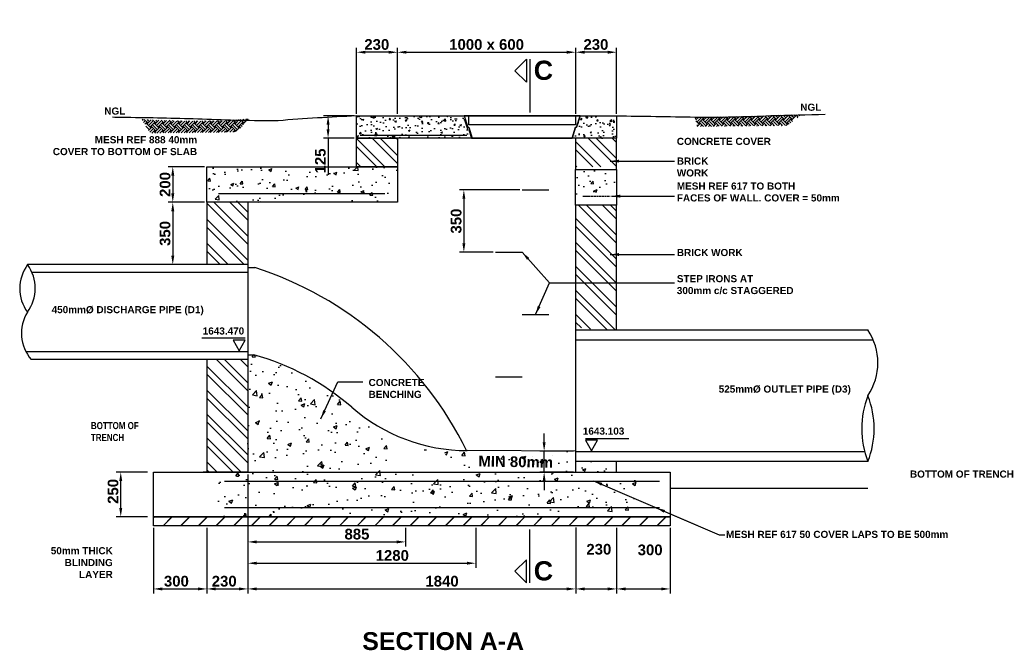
# Model space of a CAD drawing. Extents: x 103806 to 120631, y 2898159 to 2905914.
# Tile 2 of 7: x 104456 to 109983, y 2902317 to 2905858. Entities that reach past the tile are written whole.
import ezdxf
from ezdxf.lldxf.tags import DXFTag

# ---------------------------------------------------------------- set-up
doc = ezdxf.new("R2010")
doc.units = 0
doc.header["$PDSIZE"] = 0.2
doc.linetypes.add('ACAD_ISO02W100', pattern=[15, 12, -3])
for name, color, linetype in [('Brick Hatch', 251, 'Continuous'), ('Brick Wall', 1, 'Continuous'), ('CENTERLINE', 1, 'Continuous'), ('Concrete Detail', 2, 'Continuous'), ('Concrete Hatch', 251, 'Continuous'), ('MESH', 3, 'ACAD_ISO02W100'), ('NGL', 3, 'Continuous'), ('PIPE', 4, 'Continuous'), ('STEPS', 2, 'Continuous'), ('TEXT', 7, 'Continuous'), ('TITLEBLOCK', 1, 'Continuous')]:
    doc.layers.add(name, color=color, linetype=linetype)
doc.styles.add('Arial Bold', font='arialbd.ttf')
doc.styles.add('ROMANS', font='romans.shx', dxfattribs={"width": 0.8})
tags = doc.linetypes.add('HIDDEN2', pattern=[0.1875, 0.125, -0.0625]).pattern_tags.tags
tags[6:7] = [DXFTag(74, 4), DXFTag(75, 0), DXFTag(340, '0'), DXFTag(46, 0.0), DXFTag(50, 0.0), DXFTag(44, 0.0), DXFTag(45, 0.0)]
tags[4:5] = [DXFTag(74, 4), DXFTag(75, 0), DXFTag(340, '0'), DXFTag(46, 0.0), DXFTag(50, 0.0), DXFTag(44, 0.0), DXFTag(45, 0.0)]
doc.dimstyles.new('1-20', dxfattribs={"dimscale": 20, "dimtxt": 2, "dimasz": 2.5, "dimexe": 1.25, "dimexo": 0.625, "dimtad": 1, "dimdec": 0, "dimzin": 12, "dimdsep": 46, "dimtxsty": 'ROMANS', "dimcen": 2.5, "dimclrd": 1, "dimclre": 1, "dimclrt": 2, "dimadec": 0, "dimazin": 0, "dimtfac": 1, "dimtdec": 4, "dimtmove": 2, "dimatfit": 3, "dimfxl": 1, "dimtvp": 1, "dimtolj": 1, "dimtzin": 0, "dimarcsym": 0})

# ---------------------------------------------------------------- blocks, each defined once
blk = doc.blocks.new('*D75')
at = {"layer": 'Defpoints', "color": 0, "transparency": 16777216}
for p in [(107277, 2904901.8), (106949.5, 2904551.8), (107127, 2904551.8)]:
    blk.add_point(p, dxfattribs=at)
at = {"layer": 'TEXT', "color": 1, "lineweight": -2, "transparency": 16777216}
for p, q in [((107264.5, 2904901.8), (106924.5, 2904901.8)), ((106949.5, 2904851.8), (106949.5, 2904601.8)), ((107114.5, 2904551.8), (106924.5, 2904551.8))]:
    blk.add_line(p, q, dxfattribs=at)
at = {"layer": 'TEXT', "color": 1, "transparency": 16777216}
for points in [[(106941.2, 2904851.8), (106957.8, 2904851.8), (106949.5, 2904901.8)], [(106941.2, 2904601.8), (106957.8, 2904601.8), (106949.5, 2904551.8)]]:
    blk.add_solid(points, dxfattribs=at)
at = {"layer": 'TEXT', "color": 2, "transparency": 16777216, "insert": (106906.4, 2904726.8), "char_height": 60, "attachment_point": 5, "rotation": 90, "style": 'Arial Bold'}
blk.add_mtext('\\A1;350', dxfattribs=at)
blk = doc.blocks.new('*D76')
at = {"layer": 'Defpoints', "color": 0, "transparency": 16777216}
for p in [(105023.7, 2903316.8), (105187, 2903316.8), (105187, 2903066.8)]:
    blk.add_point(p, dxfattribs=at)
at = {"layer": 'TEXT', "color": 1, "lineweight": -2, "transparency": 16777216}
for p, q in [((105174.5, 2903316.8), (104998.7, 2903316.8)), ((105023.7, 2903116.8), (105023.7, 2903266.8)), ((105174.5, 2903066.8), (104998.7, 2903066.8))]:
    blk.add_line(p, q, dxfattribs=at)
at = {"layer": 'TEXT', "color": 1, "transparency": 16777216}
for points in [[(105015.4, 2903266.8), (105032.1, 2903266.8), (105023.7, 2903316.8)], [(105015.4, 2903116.8), (105032.1, 2903116.8), (105023.7, 2903066.8)]]:
    blk.add_solid(points, dxfattribs=at)
at = {"layer": 'TEXT', "color": 2, "transparency": 16777216, "insert": (104980.6, 2903209.1), "char_height": 60, "attachment_point": 5, "rotation": 90, "style": 'Arial Bold'}
blk.add_mtext('\\A1;250', dxfattribs=at)
blk = doc.blocks.new('*D77')
at = {"layer": 'Defpoints', "color": 0, "transparency": 16777216}
for p in [(105207, 2903016.8), (105507, 2903016.8), (105507, 2902661.5)]:
    blk.add_point(p, dxfattribs=at)
at = {"layer": 'TEXT', "color": 1, "lineweight": -2, "transparency": 16777216}
for p, q in [((105207, 2903004.3), (105207, 2902636.5)), ((105507, 2903004.3), (105507, 2902636.5)), ((105257, 2902661.5), (105457, 2902661.5))]:
    blk.add_line(p, q, dxfattribs=at)
at = {"layer": 'TEXT', "color": 1, "transparency": 16777216}
for points in [[(105257, 2902669.9), (105257, 2902653.2), (105207, 2902661.5)], [(105457, 2902669.9), (105457, 2902653.2), (105507, 2902661.5)]]:
    blk.add_solid(points, dxfattribs=at)
at = {"layer": 'TEXT', "color": 2, "transparency": 16777216, "insert": (105335.9, 2902704.7), "char_height": 60, "attachment_point": 5, "style": 'Arial Bold'}
blk.add_mtext('\\A1;300', dxfattribs=at)
blk = doc.blocks.new('*D78')
at = {"layer": 'Defpoints', "color": 0, "transparency": 16777216}
for p in [(105507, 2903016.8), (105737, 2902933.8), (105737, 2902661.5)]:
    blk.add_point(p, dxfattribs=at)
at = {"layer": 'TEXT', "color": 1, "lineweight": -2, "transparency": 16777216}
for p, q in [((105507, 2903004.3), (105507, 2902636.5)), ((105737, 2902921.3), (105737, 2902636.5)), ((105557, 2902661.5), (105687, 2902661.5))]:
    blk.add_line(p, q, dxfattribs=at)
at = {"layer": 'TEXT', "color": 1, "transparency": 16777216}
for points in [[(105557, 2902669.9), (105557, 2902653.2), (105507, 2902661.5)], [(105687, 2902669.9), (105687, 2902653.2), (105737, 2902661.5)]]:
    blk.add_solid(points, dxfattribs=at)
at = {"layer": 'TEXT', "color": 2, "transparency": 16777216, "insert": (105604.3, 2902704.7), "char_height": 60, "attachment_point": 5, "style": 'Arial Bold'}
blk.add_mtext('\\A1;230', dxfattribs=at)
blk = doc.blocks.new('*D79')
at = {"layer": 'Defpoints', "color": 0, "transparency": 16777216}
for p in [(107577, 2903019.7), (107806.9, 2903016.8), (107806.9, 2902661.5)]:
    blk.add_point(p, dxfattribs=at)
at = {"layer": 'TEXT', "color": 1, "lineweight": -2, "transparency": 16777216}
for p, q in [((107577, 2903007.2), (107577, 2902636.5)), ((107806.9, 2903004.3), (107806.9, 2902636.5)), ((107627, 2902661.5), (107756.9, 2902661.5))]:
    blk.add_line(p, q, dxfattribs=at)
at = {"layer": 'TEXT', "color": 1, "transparency": 16777216}
for points in [[(107627, 2902669.9), (107627, 2902653.2), (107577, 2902661.5)], [(107756.9, 2902669.9), (107756.9, 2902653.2), (107806.9, 2902661.5)]]:
    blk.add_solid(points, dxfattribs=at)
at = {"layer": 'TEXT', "color": 2, "transparency": 16777216, "insert": (107707, 2902883.9), "char_height": 60, "attachment_point": 5, "style": 'Arial Bold'}
blk.add_mtext('\\A1;230', dxfattribs=at)
blk = doc.blocks.new('*D80')
at = {"layer": 'Defpoints', "color": 0, "transparency": 16777216}
for p in [(107806.9, 2903016.8), (108106.9, 2903016.8), (108106.9, 2902661.5)]:
    blk.add_point(p, dxfattribs=at)
at = {"layer": 'TEXT', "color": 1, "lineweight": -2, "transparency": 16777216}
for p, q in [((107806.9, 2903004.3), (107806.9, 2902636.5)), ((108106.9, 2903004.3), (108106.9, 2902636.5)), ((107856.9, 2902661.5), (108056.9, 2902661.5))]:
    blk.add_line(p, q, dxfattribs=at)
at = {"layer": 'TEXT', "color": 1, "transparency": 16777216}
for points in [[(107856.9, 2902669.9), (107856.9, 2902653.2), (107806.9, 2902661.5)], [(108056.9, 2902669.9), (108056.9, 2902653.2), (108106.9, 2902661.5)]]:
    blk.add_solid(points, dxfattribs=at)
at = {"layer": 'TEXT', "color": 2, "transparency": 16777216, "insert": (107994.9, 2902880.5), "char_height": 60, "attachment_point": 5, "style": 'Arial Bold'}
blk.add_mtext('\\A1;300', dxfattribs=at)
blk = doc.blocks.new('*D124')
at = {"layer": 'Defpoints', "color": 0, "transparency": 16777216}
for p in [(107400, 2903434.4), (107577, 2903434.4), (107577, 2903316.8)]:
    blk.add_point(p, dxfattribs=at)
at = {"layer": 'TEXT', "color": 1, "lineweight": -2, "transparency": 16777216}
for p, q in [((107400, 2903484.4), (107400, 2903534.4)), ((107564.5, 2903434.4), (107375, 2903434.4)), ((107400, 2903316.8), (107400, 2903434.4)), ((107564.5, 2903316.8), (107375, 2903316.8)), ((107400, 2903266.8), (107400, 2903216.8))]:
    blk.add_line(p, q, dxfattribs=at)
at = {"layer": 'TEXT', "color": 1, "transparency": 16777216}
for points in [[(107391.7, 2903484.4), (107408.4, 2903484.4), (107400, 2903434.4)], [(107391.7, 2903266.8), (107408.4, 2903266.8), (107400, 2903316.8)]]:
    blk.add_solid(points, dxfattribs=at)
at = {"layer": 'TEXT', "color": 2, "transparency": 16777216, "insert": (107240.5, 2903375.3), "char_height": 60, "attachment_point": 5, "rotation": 359, "style": 'Arial Bold'}
blk.add_mtext('\\A1;MIN 80mm', dxfattribs=at)
blk = doc.blocks.new('*D81')
at = {"layer": 'Defpoints', "color": 0, "transparency": 16777216}
for p in [(106347, 2905674.9), (106347, 2905317.3), (106577, 2905317.3)]:
    blk.add_point(p, dxfattribs=at)
at = {"layer": 'TEXT', "color": 1, "lineweight": -2, "transparency": 16777216}
for p, q in [((106347, 2905329.8), (106347, 2905699.9)), ((106577, 2905329.8), (106577, 2905699.9)), ((106527, 2905674.9), (106397, 2905674.9))]:
    blk.add_line(p, q, dxfattribs=at)
at = {"layer": 'TEXT', "color": 1, "transparency": 16777216}
for points in [[(106397, 2905683.2), (106397, 2905666.6), (106347, 2905674.9)], [(106527, 2905683.2), (106527, 2905666.6), (106577, 2905674.9)]]:
    blk.add_solid(points, dxfattribs=at)
at = {"layer": 'TEXT', "color": 2, "transparency": 16777216, "insert": (106460.7, 2905718), "char_height": 60, "attachment_point": 5, "style": 'Arial Bold'}
blk.add_mtext('\\A1;230', dxfattribs=at)
blk = doc.blocks.new('*D82')
at = {"layer": 'Defpoints', "color": 0, "transparency": 16777216}
for p in [(107577, 2905674.9), (106577, 2905329.8), (107577, 2905317.3)]:
    blk.add_point(p, dxfattribs=at)
at = {"layer": 'TEXT', "color": 1, "lineweight": -2, "transparency": 16777216}
for p, q in [((106577, 2905342.3), (106577, 2905699.9)), ((107577, 2905329.8), (107577, 2905699.9)), ((106627, 2905674.9), (107527, 2905674.9))]:
    blk.add_line(p, q, dxfattribs=at)
at = {"layer": 'TEXT', "color": 1, "transparency": 16777216}
for points in [[(106627, 2905683.2), (106627, 2905666.6), (106577, 2905674.9)], [(107527, 2905683.2), (107527, 2905666.6), (107577, 2905674.9)]]:
    blk.add_solid(points, dxfattribs=at)
at = {"layer": 'TEXT', "color": 2, "transparency": 16777216, "insert": (107077, 2905718), "char_height": 60, "attachment_point": 5, "style": 'Arial Bold'}
blk.add_mtext('\\A1;1000 x 600', dxfattribs=at)
blk = doc.blocks.new('*D83')
at = {"layer": 'Defpoints', "color": 0, "transparency": 16777216}
for p in [(107016.5, 2903016.8), (105737, 2902900.6), (107016.5, 2902805.9)]:
    blk.add_point(p, dxfattribs=at)
at = {"layer": 'TEXT', "color": 1, "lineweight": -2, "transparency": 16777216}
for p, q in [((107016.5, 2903004.3), (107016.5, 2902780.9)), ((105737, 2902888.1), (105737, 2902780.9)), ((105787, 2902805.9), (106966.5, 2902805.9))]:
    blk.add_line(p, q, dxfattribs=at)
at = {"layer": 'TEXT', "color": 1, "transparency": 16777216}
for points in [[(105787, 2902814.3), (105787, 2902797.6), (105737, 2902805.9)], [(106966.5, 2902814.3), (106966.5, 2902797.6), (107016.5, 2902805.9)]]:
    blk.add_solid(points, dxfattribs=at)
at = {"layer": 'TEXT', "color": 2, "transparency": 16777216, "insert": (106547.7, 2902849.1), "char_height": 60, "attachment_point": 5, "style": 'Arial Bold'}
blk.add_mtext('\\A1;1280', dxfattribs=at)
blk = doc.blocks.new('*D84')
at = {"layer": 'Defpoints', "color": 0, "transparency": 16777216}
for p in [(107577, 2903016.8), (105737, 2902780.9), (107577, 2902661.5)]:
    blk.add_point(p, dxfattribs=at)
at = {"layer": 'TEXT', "color": 1, "lineweight": -2, "transparency": 16777216}
for p, q in [((107577, 2903004.3), (107577, 2902636.5)), ((105737, 2902768.4), (105737, 2902636.5)), ((105787, 2902661.5), (107527, 2902661.5))]:
    blk.add_line(p, q, dxfattribs=at)
at = {"layer": 'TEXT', "color": 1, "transparency": 16777216}
for points in [[(105787, 2902669.9), (105787, 2902653.2), (105737, 2902661.5)], [(107527, 2902669.9), (107527, 2902653.2), (107577, 2902661.5)]]:
    blk.add_solid(points, dxfattribs=at)
at = {"layer": 'TEXT', "color": 2, "transparency": 16777216, "insert": (106826.9, 2902704.7), "char_height": 60, "attachment_point": 5, "style": 'Arial Bold'}
blk.add_mtext('\\A1;1840', dxfattribs=at)
blk = doc.blocks.new('*D85')
at = {"layer": 'Defpoints', "color": 0, "transparency": 16777216}
for p in [(105737, 2903316.8), (106622, 2903016.8), (106622, 2902925.6)]:
    blk.add_point(p, dxfattribs=at)
at = {"layer": 'TEXT', "color": 1, "lineweight": -2, "transparency": 16777216}
for p, q in [((105737, 2903304.3), (105737, 2902900.6)), ((106622, 2903004.3), (106622, 2902900.6)), ((105787, 2902925.6), (106572, 2902925.6))]:
    blk.add_line(p, q, dxfattribs=at)
at = {"layer": 'TEXT', "color": 1, "transparency": 16777216}
for points in [[(105787, 2902933.9), (105787, 2902917.3), (105737, 2902925.6)], [(106572, 2902933.9), (106572, 2902917.3), (106622, 2902925.6)]]:
    blk.add_solid(points, dxfattribs=at)
at = {"layer": 'TEXT', "color": 2, "transparency": 16777216, "insert": (106349.4, 2902968.8), "char_height": 60, "attachment_point": 5, "style": 'Arial Bold'}
blk.add_mtext('\\A1;885', dxfattribs=at)
blk = doc.blocks.new('*D71')
at = {"layer": 'Defpoints', "color": 0, "transparency": 16777216}
for p in [(105507, 2905032.3), (105315.7, 2904832.3), (105507, 2904832.3)]:
    blk.add_point(p, dxfattribs=at)
at = {"layer": 'TEXT', "color": 1, "lineweight": -2, "transparency": 16777216}
for p, q in [((105494.5, 2905032.3), (105290.7, 2905032.3)), ((105315.7, 2904982.3), (105315.7, 2904882.3)), ((105494.5, 2904832.3), (105290.7, 2904832.3))]:
    blk.add_line(p, q, dxfattribs=at)
at = {"layer": 'TEXT', "color": 1, "transparency": 16777216}
for points in [[(105307.4, 2904982.3), (105324.1, 2904982.3), (105315.7, 2905032.3)], [(105307.4, 2904882.3), (105324.1, 2904882.3), (105315.7, 2904832.3)]]:
    blk.add_solid(points, dxfattribs=at)
at = {"layer": 'TEXT', "color": 2, "transparency": 16777216, "insert": (105272.6, 2904932.3), "char_height": 60, "attachment_point": 5, "rotation": 90, "style": 'Arial Bold'}
blk.add_mtext('\\A1;200', dxfattribs=at)
blk = doc.blocks.new('*D72')
at = {"layer": 'Defpoints', "color": 0, "transparency": 16777216}
for p in [(105507, 2904832.3), (105315.7, 2904482.3), (105398, 2904482.3)]:
    blk.add_point(p, dxfattribs=at)
at = {"layer": 'TEXT', "color": 1, "lineweight": -2, "transparency": 16777216}
for p, q in [((105494.5, 2904832.3), (105290.7, 2904832.3)), ((105315.7, 2904782.3), (105315.7, 2904532.3)), ((105385.5, 2904482.3), (105290.7, 2904482.3))]:
    blk.add_line(p, q, dxfattribs=at)
at = {"layer": 'TEXT', "color": 1, "transparency": 16777216}
for points in [[(105307.4, 2904782.3), (105324.1, 2904782.3), (105315.7, 2904832.3)], [(105307.4, 2904532.3), (105324.1, 2904532.3), (105315.7, 2904482.3)]]:
    blk.add_solid(points, dxfattribs=at)
at = {"layer": 'TEXT', "color": 2, "transparency": 16777216, "insert": (105272.6, 2904657.3), "char_height": 60, "attachment_point": 5, "rotation": 90, "style": 'Arial Bold'}
blk.add_mtext('\\A1;350', dxfattribs=at)
blk = doc.blocks.new('*D73')
at = {"layer": 'Defpoints', "color": 0, "transparency": 16777216}
for p in [(106347, 2905317.3), (106187.5, 2905192.3), (106347, 2905192.3)]:
    blk.add_point(p, dxfattribs=at)
at = {"layer": 'TEXT', "color": 1, "lineweight": -2, "transparency": 16777216}
for p, q in [((106334.5, 2905317.3), (106162.5, 2905317.3)), ((106187.5, 2905267.3), (106187.5, 2905242.3)), ((106334.5, 2905192.3), (106162.5, 2905192.3)), ((106187.5, 2905192.3), (106187.5, 2904986.6))]:
    blk.add_line(p, q, dxfattribs=at)
at = {"layer": 'TEXT', "color": 1, "transparency": 16777216}
for points in [[(106179.1, 2905267.3), (106195.8, 2905267.3), (106187.5, 2905317.3)], [(106179.1, 2905242.3), (106195.8, 2905242.3), (106187.5, 2905192.3)]]:
    blk.add_solid(points, dxfattribs=at)
at = {"layer": 'TEXT', "color": 2, "transparency": 16777216, "insert": (106144.3, 2905064.5), "char_height": 60, "attachment_point": 5, "rotation": 90, "style": 'Arial Bold'}
blk.add_mtext('\\A1;125', dxfattribs=at)
blk = doc.blocks.new('*D74')
at = {"layer": 'Defpoints', "color": 0, "transparency": 16777216}
for p in [(107577, 2905674.9), (107577, 2905317.3), (107807, 2905317.3)]:
    blk.add_point(p, dxfattribs=at)
at = {"layer": 'TEXT', "color": 1, "lineweight": -2, "transparency": 16777216}
for p, q in [((107577, 2905329.8), (107577, 2905699.9)), ((107807, 2905329.8), (107807, 2905699.9)), ((107757, 2905674.9), (107627, 2905674.9))]:
    blk.add_line(p, q, dxfattribs=at)
at = {"layer": 'TEXT', "color": 1, "transparency": 16777216}
for points in [[(107627, 2905683.2), (107627, 2905666.6), (107577, 2905674.9)], [(107757, 2905683.2), (107757, 2905666.6), (107807, 2905674.9)]]:
    blk.add_solid(points, dxfattribs=at)
at = {"layer": 'TEXT', "color": 2, "transparency": 16777216, "insert": (107690.7, 2905718), "char_height": 60, "attachment_point": 5, "style": 'Arial Bold'}
blk.add_mtext('\\A1;230', dxfattribs=at)

msp = doc.modelspace()

# ---------------------------------------------------------------- hatches: boundary and pattern name
at = {"layer": 'Brick Hatch'}
h = msp.add_hatch(dxfattribs=at)
h.set_pattern_fill('EARTH', color=256, scale=5, angle=45, style=0)
h.set_pattern_definition([(45, (81821.87, 2898362.912), (4e-15, 44.90128), [31.75, -31.75]), (45, (81813.45, 2898371.33), (4e-15, 44.90128), [31.75, -31.75]), (45, (81805.03, 2898379.75), (4e-15, 44.90128), [31.75, -31.75]), (135, (81805.03, 2898385.363), (-44.90128, 4e-15), [31.75, -31.75]), (135, (81813.45, 2898393.78), (-44.90128, 4e-15), [31.75, -31.75]), (135, (81821.87, 2898402.2), (-44.90128, 4e-15), [31.75, -31.75])])
edge = h.paths.add_edge_path()
edge.add_line((108246.52, 2905310.68), (108258.59, 2905257.62))
edge.add_line((108258.59, 2905257.62), (108765.48, 2905263.16))
edge.add_line((108765.48, 2905263.16), (108840.97, 2905323.77))
edge.add_line((108840.97, 2905323.77), (108673.59, 2905319.17))
edge.add_arc((108309.95, 2912866.12), 7555.71, 269.519008, 272.7586, ccw=False)
h = msp.add_hatch(dxfattribs=at)
h.set_pattern_fill('EARTH', color=256, scale=5, angle=45, style=0)
h.set_pattern_definition([(45, (81481.993, 2898342.57), (4e-15, 44.90128), [31.75, -31.75]), (45, (81473.574, 2898350.99), (4e-15, 44.90128), [31.75, -31.75]), (45, (81465.155, 2898359.41), (4e-15, 44.90128), [31.75, -31.75]), (135, (81465.155, 2898365.022), (-44.90128, 4e-15), [31.75, -31.75]), (135, (81473.574, 2898373.44), (-44.90128, 4e-15), [31.75, -31.75]), (135, (81481.993, 2898381.86), (-44.90128, 4e-15), [31.75, -31.75])])
edge = h.paths.add_edge_path()
edge.add_line((105742.5, 2905302.89), (105679.98, 2905226.15))
edge.add_line((105679.98, 2905226.15), (105189.09, 2905220.74))
edge.add_line((105189.09, 2905220.74), (105140.49, 2905298.83))
edge.add_arc((105448.69, 2910056.72), 4767.87, 266.29377, 271.42863)
edge.add_arc((105567.69, 2906514.06), 1223.72, 269.9939, 278.21266)
h = msp.add_hatch(dxfattribs=at)
h.set_pattern_fill('ANSI32', color=256, scale=10, angle=270, style=0)
h.set_pattern_definition([(315, (81821.87, 2899272.57), (67.35192, 67.35192), []), (315, (81821.87, 2899227.67), (67.35192, 67.35192), [])])
h.paths.add_polyline_path([(106346.98, 2905192.3), (106576.98, 2905192.3), (106576.98, 2905032.25), (106346.98, 2905032.25)])
h.paths.add_polyline_path([(107576.98, 2905032.25), (107806.98, 2905032.25), (107806.98, 2905192.3), (107576.98, 2905192.3)])
h = msp.add_hatch(dxfattribs=at)
h.set_pattern_fill('ANSI32', color=256, scale=10, angle=270, style=0)
h.set_pattern_definition([(315, (81481.99, 2899261.57), (67.35192, 67.35192), []), (315, (81481.99, 2899216.67), (67.35192, 67.35192), [])])
h.paths.add_polyline_path([(105736.98, 2904832.25), (105506.98, 2904832.25), (105506.98, 2904656.55), (105506.98, 2904482.25), (105736.98, 2904482.25)])
h = msp.add_hatch(dxfattribs=at)
h.set_pattern_fill('ANSI32', color=256, scale=10, angle=270, style=0)
h.set_pattern_definition([(315, (81821.87, 2899246.07), (67.35192, 67.35192), []), (315, (81821.87, 2899201.17), (67.35192, 67.35192), [])])
h.paths.add_polyline_path([(107806.98, 2904816.75), (107576.98, 2904816.75), (107576.85, 2904130.88), (107691.98, 2904115.75), (107806.98, 2904115.75)])
h = msp.add_hatch(dxfattribs=at)
h.set_pattern_fill('ANSI32', color=256, scale=10, angle=270, style=0)
h.set_pattern_definition([(315, (81481.99, 2899246.07), (67.35192, 67.35192), []), (315, (81481.99, 2899201.17), (67.35192, 67.35192), [])])
h.paths.add_polyline_path([(105736.98, 2903949.25), (105506.98, 2903949.25), (105506.98, 2903755.01), (105506.98, 2903316.75), (105736.98, 2903316.75)])
at = {"layer": 'Brick Wall'}
h = msp.add_hatch(dxfattribs=at)
h.set_pattern_fill('JIS_LC_20', color=256, scale=3.5, style=0)
h.set_pattern_definition([(45, (100632.59, 2895616.564), (-49.49747, 49.49747), []), (45, (100633.99, 2895616.564), (-49.49747, 49.49747), [])])
h.paths.add_polyline_path([(105206.98, 2903066.75), (108106.85, 2903066.75), (108106.85, 2903016.75), (105206.98, 2903016.75)])
at = {"layer": 'Concrete Hatch'}
h = msp.add_hatch(dxfattribs=at)
h.set_pattern_fill('AR-CONC', color=256, scale=0.5, style=0)
h.set_pattern_definition([(50, (81821.87, 2898342.57), (91.09233, -7.96954), [9.525, -104.775]), (355, (81821.87, 2898342.57), (-17.6217, 95.52842), [7.62, -83.8203]), (100.45144, (81829.46, 2898341.91), (73.47062, 87.55888), [8.095, -89.04512]), (46.1842, (81821.87, 2898367.97), (135.5395, -21.02116), [14.2875, -157.1625]), (96.63556, (81833.16, 2898366.22), (118.70207, 123.71306), [12.1425, -133.5678]), (351.18415, (81821.87, 2898367.97), (118.7021, 123.71306), [11.43, -125.7299]), (21, (81834.57, 2898361.62), (75.8072, -51.1326), [9.525, -104.775]), (326, (81834.57, 2898361.62), (30.901, 92.09398), [7.62, -83.82]), (71.45144, (81840.89, 2898357.36), (106.7082, 40.96138), [8.095, -89.04497]), (37.5, (81821.87, 2898342.57), (1.5443, 42.27752), [0, -82.804, 0, -85.09, 0, -84.1375]), (7.5, (81821.87, 2898342.57), (33.40983, 50.09029), [0, -48.514, 0, -80.899, 0, -32.0675]), (327.5, (81793.547, 2898342.57), (67.795298, -2.86437), [0, -31.75, 0, -99.06, 0, -131.445]), (317.5, (81780.85, 2898342.57), (74.06459, 12.71325), [0, -41.275, 0, -65.786, 0, -93.345])])
h.paths.add_polyline_path([(106977.51, 2905254.8), (106971.44, 2905254.8), (106951.98, 2905317.3), (106925.78, 2905317.3), (106346.98, 2905317.3), (106346.98, 2905192.3), (106996.98, 2905192.3)])
h.paths.add_polyline_path([(107806.98, 2905317.3), (107601.98, 2905317.3), (107582.51, 2905254.8), (107556.98, 2905192.3), (107806.98, 2905192.3)])
h = msp.add_hatch(dxfattribs=at)
h.set_pattern_fill('AR-CONC', color=256, style=0)
h.set_pattern_definition([(50, (100632.59, 2894477.06), (182.1847, -15.939), [19.05, -209.55]), (355, (100632.59, 2894477.06), (-35.2428, 191.0566), [15.24, -167.64]), (100.451, (100647.77, 2894475.74), (146.9425, 175.1167), [16.19, -178.09]), (46.1842, (100632.59, 2894527.86), (271.079, -42.0423), [28.575, -314.325]), (96.6356, (100655.18, 2894524.36), (237.404, 247.4256), [24.285, -267.135]), (351.184, (100632.6, 2894527.86), (237.4046, 247.425), [22.86, -251.46]), (21, (100657.99, 2894515.16), (151.6149, -102.2655), [19.05, -209.55]), (326, (100657.99, 2894515.16), (61.802, 184.188), [15.24, -167.64]), (71.4514, (100670.62, 2894506.64), (213.4165, 81.9229), [16.19, -178.09]), (37.5, (100632.59, 2894477.064), (3.0886, 84.55504), [0, -165.608, 0, -170.18, 0, -168.275]), (7.5, (100632.59, 2894477.06), (66.81966, 100.1806), [0, -97.028, 0, -161.798, 0, -64.135]), (327.5, (100575.946, 2894477.064), (135.5906, -5.72874), [0, -63.5, 0, -198.12, 0, -262.89]), (317.5, (100550.55, 2894477.06), (148.1292, 25.4265), [0, -82.55, 0, -131.572, 0, -186.69])])
h.paths.add_polyline_path([(106576.98, 2904832.25), (106576.98, 2905032.25), (106346.98, 2905032.25), (105506.98, 2905032.25), (105506.98, 2904832.25)])
h = msp.add_hatch(dxfattribs=at)
h.set_pattern_fill('AR-CONC', color=256, style=0)
h.set_pattern_definition([(50, (100632.59, 2894461.56), (182.1847, -15.939), [19.05, -209.55]), (355, (100632.59, 2894461.56), (-35.2428, 191.0566), [15.24, -167.64]), (100.451, (100647.77, 2894460.24), (146.9425, 175.1167), [16.19, -178.09]), (46.1842, (100632.59, 2894512.36), (271.079, -42.0423), [28.575, -314.325]), (96.6356, (100655.18, 2894508.86), (237.404, 247.4256), [24.285, -267.135]), (351.184, (100632.6, 2894512.36), (237.4046, 247.425), [22.86, -251.46]), (21, (100657.99, 2894499.66), (151.6149, -102.2655), [19.05, -209.55]), (326, (100657.99, 2894499.66), (61.802, 184.188), [15.24, -167.64]), (71.4514, (100670.62, 2894491.14), (213.4165, 81.9229), [16.19, -178.09]), (37.5, (100632.59, 2894461.564), (3.0886, 84.55504), [0, -165.608, 0, -170.18, 0, -168.275]), (7.5, (100632.59, 2894461.56), (66.81966, 100.1806), [0, -97.028, 0, -161.798, 0, -64.135]), (327.5, (100575.946, 2894461.564), (135.5906, -5.72874), [0, -63.5, 0, -198.12, 0, -262.89]), (317.5, (100550.55, 2894461.56), (148.1292, 25.4265), [0, -82.55, 0, -131.572, 0, -186.69])])
h.paths.add_polyline_path([(107806.98, 2905016.75), (107576.98, 2905016.75), (107576.98, 2904866.75), (107806.98, 2904866.75)])
h = msp.add_hatch(dxfattribs=at)
h.set_pattern_fill('AR-CONC', color=256, scale=1.2, style=0)
h.set_pattern_definition([(50, (100632.59, 2895616.56), (218.6216, -19.127), [22.86, -251.46]), (355, (100632.59, 2895616.56), (-42.2914, 229.268), [18.288, -201.168]), (100.451, (100650.8, 2895614.97), (176.331, 210.14), [19.428, -213.708]), (46.1842, (100632.6, 2895677.52), (325.295, -50.451), [34.29, -377.19]), (96.6356, (100659.7, 2895673.32), (284.885, 296.911), [29.142, -320.562]), (351.184, (100632.6, 2895677.52), (284.886, 296.91), [27.432, -301.752]), (21, (100663.07, 2895662.28), (181.938, -122.7186), [22.86, -251.46]), (326, (100663.07, 2895662.28), (74.1624, 221.0256), [18.288, -201.168]), (71.4514, (100678.23, 2895652.06), (256.0998, 98.3074), [19.428, -213.708]), (37.5, (100632.59, 2895616.56), (3.7063, 101.46605), [0, -198.7296, 0, -204.216, 0, -201.93]), (7.5, (100632.59, 2895616.56), (80.1836, 120.2167), [0, -116.4336, 0, -194.1576, 0, -76.962]), (327.5, (100564.62, 2895616.56), (162.7087, -6.8745), [0, -76.2, 0, -237.744, 0, -315.468]), (317.5, (100534.14, 2895616.56), (177.755, 30.5118), [0, -99.06, 0, -157.8864, 0, -224.028])])
edge = h.paths.add_edge_path()
edge.add_line((107576.98, 2903316.75), (107576.98, 2903376.75))
edge.add_line((107576.98, 2903376.75), (107576.98, 2903433.75))
edge.add_line((107576.98, 2903433.75), (106836.36, 2903440.97))
edge.add_arc((106685.18, 2903365.24), 169.09, -208.78138, 26.6045, ccw=False)
edge.add_arc((105372.84, 2902583.05), 1449.49, 36.56932, 74.05164)
edge.add_line((105771.12, 2903976.75), (105736.98, 2903976.75))
edge.add_line((105736.98, 2903976.75), (105736.98, 2903783.1))
edge.add_line((105736.98, 2903783.1), (105736.98, 2903316.75))
edge.add_line((105736.98, 2903316.75), (107576.98, 2903316.75))
h = msp.add_hatch(dxfattribs=at)
h.set_pattern_fill('AR-CONC', color=256, style=0)
h.set_pattern_definition([(50, (100552.59, 2895616.56), (182.1847, -15.939), [19.05, -209.55]), (355, (100552.59, 2895616.56), (-35.2428, 191.0566), [15.24, -167.64]), (100.451, (100567.77, 2895615.24), (146.9425, 175.1167), [16.19, -178.09]), (46.1842, (100552.59, 2895667.36), (271.079, -42.0423), [28.575, -314.325]), (96.6356, (100575.18, 2895663.86), (237.404, 247.4256), [24.285, -267.135]), (351.184, (100552.6, 2895667.36), (237.4046, 247.425), [22.86, -251.46]), (21, (100577.99, 2895654.66), (151.6149, -102.2655), [19.05, -209.55]), (326, (100577.99, 2895654.66), (61.802, 184.188), [15.24, -167.64]), (71.4514, (100590.62, 2895646.14), (213.4165, 81.923), [16.19, -178.09]), (37.5, (100552.59, 2895616.564), (3.0886, 84.55504), [0, -165.608, 0, -170.18, 0, -168.275]), (7.5, (100552.59, 2895616.56), (66.8197, 100.1806), [0, -97.028, 0, -161.798, 0, -64.135]), (327.5, (100495.946, 2895616.564), (135.5906, -5.72874), [0, -63.5, 0, -198.12, 0, -262.89]), (317.5, (100470.55, 2895616.56), (148.1292, 25.4265), [0, -82.55, 0, -131.572, 0, -186.69])])
h.paths.add_polyline_path([(107806.98, 2903376.75), (107576.98, 2903376.75), (107576.98, 2903316.75), (107806.98, 2903316.75)])
h = msp.add_hatch(dxfattribs=at)
h.set_pattern_fill('AR-CONC', color=256, scale=1.2, style=0)
h.set_pattern_definition([(50, (100632.59, 2895616.56), (218.6216, -19.127), [22.86, -251.46]), (355, (100632.59, 2895616.56), (-42.2914, 229.268), [18.288, -201.168]), (100.451, (100650.8, 2895614.97), (176.331, 210.14), [19.428, -213.708]), (46.1842, (100632.6, 2895677.52), (325.295, -50.451), [34.29, -377.19]), (96.6356, (100659.7, 2895673.32), (284.885, 296.911), [29.142, -320.562]), (351.184, (100632.6, 2895677.52), (284.886, 296.91), [27.432, -301.752]), (21, (100663.07, 2895662.28), (181.938, -122.7186), [22.86, -251.46]), (326, (100663.07, 2895662.28), (74.1624, 221.0256), [18.288, -201.168]), (71.4514, (100678.23, 2895652.06), (256.1, 98.3074), [19.428, -213.708]), (37.5, (100632.59, 2895616.56), (3.7063, 101.46605), [0, -198.7296, 0, -204.216, 0, -201.93]), (7.5, (100632.59, 2895616.56), (80.1836, 120.2167), [0, -116.4336, 0, -194.1576, 0, -76.962]), (327.5, (100564.62, 2895616.56), (162.7087, -6.8745), [0, -76.2, 0, -237.744, 0, -315.468]), (317.5, (100534.14, 2895616.56), (177.755, 30.5118), [0, -99.06, 0, -157.8864, 0, -224.028])])
h.paths.add_polyline_path([(105546.85, 2903316.75), (105546.85, 2903066.75), (107926.98, 2903066.75), (107926.98, 2903316.75), (107691.98, 2903316.75)])

# ---------------------------------------------------------------- linework, layer by layer
at = {"layer": 'Brick Wall'}
for p, q in [((105506.98, 2904832.25), (105506.98, 2904482.25)), ((105736.98, 2904832.25), (105736.98, 2904481.25)), ((105506.98, 2903949.25), (105506.98, 2903316.75)), ((105736.98, 2903976.75), (105736.98, 2903316.75))]:
    msp.add_line(p, q, dxfattribs=at)
for points in [[(106346.98, 2905192.3), (106576.98, 2905192.3), (106576.98, 2905032.25), (106346.98, 2905032.25)], [(107576.98, 2905016.75), (107806.98, 2905016.75), (107806.98, 2905192.3), (107576.98, 2905192.3)]]:
    msp.add_lwpolyline(points, close=True, dxfattribs=at)
msp.add_lwpolyline([(107806.98, 2904115.75), (107806.98, 2904816.75), (107576.98, 2904816.75), (107576.98, 2904115.75), (107806.98, 2904115.75)], dxfattribs=at)
at = {"layer": 'CENTERLINE', "color": 4, "linetype": 'Continuous'}
for p, q in [((107319.46, 2905635.96), (107319.46, 2905336.6)), ((107319.46, 2902696.27), (107319.46, 2902995.63))]:
    msp.add_line(p, q, dxfattribs=at)
for points in [[(107300.71, 2905506.63), (107236.04, 2905571.29), (107300.71, 2905635.96)], [(107300.71, 2902825.6), (107236.04, 2902760.94), (107300.71, 2902696.27)]]:
    msp.add_lwpolyline(points, close=True, dxfattribs=at)
at = {"layer": 'Concrete Detail'}
for p, q in [((106346.98, 2905317.3), (106951.98, 2905317.3)), ((106346.98, 2905192.3), (106346.98, 2905317.3)), ((107601.98, 2905317.3), (107806.98, 2905317.3)), ((107806.98, 2905317.3), (107806.98, 2905192.3)), ((107806.98, 2905192.3), (106346.98, 2905192.3)), ((105506.98, 2905032.25), (106576.98, 2905032.25)), ((105506.98, 2904832.25), (105506.98, 2905032.25)), ((106576.98, 2905032.25), (106576.98, 2904832.25)), ((106576.98, 2904832.25), (105506.98, 2904832.25)), ((105736.98, 2903976.75), (105736.98, 2903936.75)), ((107576.98, 2903434.42), (106968.43, 2903437.93)), ((105736.98, 2903316.75), (105486.98, 2903316.75))]:
    msp.add_line(p, q, dxfattribs=at)
at = {"layer": 'Concrete Detail', "color": 3}
msp.add_line((106951.98, 2905317.3), (107601.98, 2905317.3), dxfattribs=at)
msp.add_lwpolyline([(106951.98, 2905317.3), (106971.44, 2905254.8), (106977.51, 2905254.8), (106996.98, 2905192.3), (107556.98, 2905192.3), (107576.44, 2905254.8), (107582.51, 2905254.8), (107601.98, 2905317.3)], close=True, dxfattribs=at)
at = {"layer": 'Concrete Detail'}
for points in [[(107576.98, 2905016.75), (107806.98, 2905016.75), (107806.98, 2904816.75), (107576.98, 2904816.75)], [(107576.98, 2903316.75), (107806.98, 2903316.75), (107806.98, 2903376.75), (107576.98, 2903376.75)], [(105206.98, 2903316.75), (108106.85, 2903316.75), (108106.85, 2903066.75), (105206.98, 2903066.75)], [(105206.98, 2903066.75), (108106.85, 2903066.75), (108106.85, 2903016.75), (105206.98, 2903016.75)]]:
    msp.add_lwpolyline(points, close=True, dxfattribs=at)
for points in [[(105736.98, 2904465.75), (105776.07, 2904465.75)], [(105736.98, 2903976.75), (105771.12, 2903976.75)]]:
    msp.add_lwpolyline(points, dxfattribs=at)
for centre, radius, start, end in [((105165.95, 2902559.77), 2001.25, 26.02874, 72.24982), ((105384.65, 2902600.11), 1429.86, 49.14271, 74.3187), ((106974.21, 2904437.92), 1000, 229.14271, 269.66909)]:
    msp.add_arc(centre, radius, start, end, dxfattribs=at)
at = {"layer": 'MESH', "ltscale": 0.5}
for p, q in [((106366.89, 2905209.36), (106966.89, 2905209.36)), ((107584.18, 2905193.86), (107799.64, 2905193.86))]:
    msp.add_line(p, q, dxfattribs=at)
for points in [[(105571.99, 2904882.25), (106505.89, 2904882.25)], [(105605.61, 2903266.75), (108046.85, 2903266.75)], [(108046.85, 2903116.75), (105605.61, 2903116.75)]]:
    msp.add_lwpolyline(points, dxfattribs=at)
at = {"layer": 'MESH'}
msp.add_lwpolyline([(107618.09, 2904866.75), (107770.25, 2904866.75)], dxfattribs=at)
at = {"layer": 'NGL', "color": 1}
for points in [[(106346.98, 2905317.3, 0.0086067), (105907.44, 2905290.34, -0.0141363), (105480.37, 2905298.83, 0.0048508), (105081.13, 2905307.55, 0.0010687), (104976.85, 2905309.37, 0.0010687)], [(107806.98, 2905317.3, -0.0044182), (108246.52, 2905310.68, 0.0141363), (108673.59, 2905319.17, -0.0037007), (108978.16, 2905326.52, -0.0037007)]]:
    msp.add_lwpolyline(points, format="xyb", dxfattribs=at)
at = {"layer": 'PIPE', "color": 2}
for p, q in [((105736.98, 2904482.25), (104500.69, 2904482.25)), ((105736.98, 2904438.25), (104525.58, 2904438.25)), ((107576.98, 2904115.75), (109217.3, 2904115.75)), ((109247.63, 2904058.75), (107576.98, 2904058.75)), ((105736.98, 2903993.25), (104491.42, 2903993.25)), ((105736.98, 2903949.25), (104520.9, 2903949.25)), ((107576.98, 2903433.75), (109198.86, 2903433.75)), ((109217.3, 2903376.75), (107576.98, 2903376.75))]:
    msp.add_line(p, q, dxfattribs=at)
at = {"layer": 'PIPE'}
for p, q in [((105736.98, 2904505.75), (105736.98, 2904465.75)), ((105736.98, 2903976.75), (105736.98, 2903936.75))]:
    msp.add_line(p, q, dxfattribs=at)
at = {"layer": 'PIPE', "color": 3}
msp.add_lwpolyline([(106976.98, 2905317.3), (107576.98, 2905317.3), (107576.98, 2905267.3), (106976.98, 2905267.3)], close=True, dxfattribs=at)
at = {"layer": 'PIPE', "color": 2}
for centre, radius, start, end in [((104680.52, 2904348.63), 224.04, 143.38631, 216.37722), ((104317.15, 2904349.38), 226.59, 323.86238, 35.90115), ((104693.49, 2904096.76), 227.03, 148.38922, 220.51926), ((108938.84, 2903931), 334.18, 326.43706, 33.56294), ((109690.9, 2903561.5), 508.36, 158.68936, 201.31064), ((108743.7, 2903561.5), 508.36, 338.68936, 21.31064)]:
    msp.add_arc(centre, radius, start, end, dxfattribs=at)
at = {"layer": 'STEPS'}
for p, q in [((107276.98, 2904901.8), (107426.98, 2904901.8)), ((107126.98, 2904551.79), (107276.98, 2904551.79)), ((107276.98, 2904201.79), (107426.98, 2904201.79)), ((107126.98, 2903851.79), (107276.98, 2903851.79))]:
    msp.add_line(p, q, dxfattribs=at)
at = {"layer": 'TEXT', "color": 1}
for p, q in [((105721.33, 2904068.75), (105478.22, 2904068.75)), ((107631.58, 2903506.45), (107874.69, 2903506.45))]:
    msp.add_line(p, q, dxfattribs=at)
for points in [[(105653.9, 2904058.75), (105687.61, 2903998.75), (105721.33, 2904058.75)], [(107631.58, 2903496.45), (107665.3, 2903436.45), (107699.01, 2903496.45)]]:
    msp.add_lwpolyline(points, close=True, dxfattribs=at)
at = {"layer": 'TITLEBLOCK', "color": 3}
msp.add_line((106992.15, 2905192.3), (107552.15, 2905192.3), dxfattribs=at)
at = {"layer": 'TITLEBLOCK', "linetype": 'HIDDEN2'}
for p, q in [((105736.98, 2904465.75), (105736.98, 2903976.75)), ((107576.98, 2904115.75), (107576.98, 2903376.75))]:
    msp.add_line(p, q, dxfattribs=at)
at = {"layer": 'TITLEBLOCK', "color": 2, "linetype": 'HIDDEN2'}
for p, q in [((105506.98, 2903921.25), (105506.98, 2903736.75)), ((109124.01, 2903376.75), (108106.85, 2903376.75)), ((109124.01, 2903376.75), (109124.01, 2903376.75)), ((108106.85, 2903316.75), (108106.85, 2903226.75)), ((108106.85, 2903226.75), (109217.3, 2903226.75)), ((109124.01, 2903226.75), (109124.01, 2903226.75))]:
    msp.add_line(p, q, dxfattribs=at)
at = {"layer": 'TITLEBLOCK', "color": 3}
for points in [[(107601.98, 2905317.3), (107582.51, 2905254.8)], [(106951.98, 2905301.8), (106971.44, 2905239.3)], [(106977.51, 2905239.3), (106992.15, 2905192.3)], [(107576.44, 2905254.8), (107556.98, 2905192.3)]]:
    msp.add_lwpolyline(points, dxfattribs=at)

# ---------------------------------------------------------------- texts
at = {"layer": 'CENTERLINE', "color": 4, "linetype": 'Continuous', "style": 'Arial Bold'}
for p in [(107341.56, 2905519.61), (107341.56, 2902709.25)]:
    msp.add_text('C', height=107.81, dxfattribs=at).set_placement(p)
at = {"layer": 'TEXT', "style": 'Arial Bold'}
for s, p in [('NGL', (108837.54, 2905346.01)), ('NGL', (104931.09, 2905324.66)), ('1643.470', (105483.67, 2904089.93)), ('1643.103', (107617.2, 2903527.63))]:
    msp.add_text(s, height=40, dxfattribs=at).set_placement(p)
at = {"layer": 'TEXT', "color": 2, "char_height": 40, "attachment_point": 1, "style": 'Arial Bold'}
for s, insert, width in [('\\pxqr;MESH REF 888 40mm \\PCOVER TO BOTTOM OF SLAB', (104623.28, 2905203.67), 829.1804), ('CONCRETE COVER', (108144.85, 2905194.48), 2890.3691), ('BRICK WORK', (108144.85, 2905083.85), 315.7393), ('MESH REF 617 TO BOTH \\PFACES OF WALL. COVER = 50mm', (108144.85, 2904943.66), 2890.3691), ('BRICK WORK', (108144.85, 2904570.33), 390.9977), ('STEP IRONS AT \\P300mm c/c STAGGERED', (108144.85, 2904423.61), 2890.3691), ('450mm%%C DISCHARGE PIPE (D1)', (104635.69, 2904249.67), 2890.3691), ('CONCRETE\\PBENCHING', (106414.65, 2903840.48), 265.7856), ('525mm%%C OUTLET PIPE (D3)', (108379.66, 2903803.82), 2890.3691), ('{\\W0.8;BOTTOM OF\\PTRENCH}', (104856.32, 2903598.61), 2890.3691), ('BOTTOM OF TRENCH', (109453.22, 2903326.53), 2890.3691), ('MESH REF 617 50 COVER LAPS TO BE 500mm', (108420.36, 2902987.93), 2890.3691), ('\\pxqr;50mm THICK\\PBLINDING LAYER', (104571.49, 2902896.26), 407.4042)]:
    msp.add_mtext(s, dxfattribs=dict(at, insert=insert, width=width))
at = {"layer": 'TEXT', "color": 4, "insert": (106833.17, 2902418.72), "char_height": 180, "width": 1822.9332, "attachment_point": 2, "style": 'Arial Bold'}
msp.add_mtext('{\\H0.55556x;SECTION A-A}', dxfattribs=at)

# ---------------------------------------------------------------- dimensions: what is measured, and where the dimension line sits
at = {"layer": 'TEXT'}
dim = msp.add_linear_dim(base=(107576.98, 2905674.89), p1=(106576.98, 2905329.8), p2=(107576.98, 2905317.3), text='1000 x 600', dimstyle='1-20', override={"dimtxt": 3, "dimtxsty": 'Arial Bold', "dimtmove": 0}, dxfattribs=at)
dim.commit()
dim.dimension.update_dxf_attribs({"geometry": '*D82', "text_midpoint": (107076.98, 2905674.89), "dimtype": 160})
for base, p1, p2, override, picture, middle in [((106346.98, 2905674.89), (106576.98, 2905317.3), (106346.98, 2905317.3), {"dimtxt": 3, "dimtxsty": 'Arial Bold', "dimtmove": 0}, '*D81', (106460.72, 2905674.89)), ((107576.98, 2905674.89), (107806.98, 2905317.3), (107576.98, 2905317.3), {"dimtxt": 3, "dimtxsty": 'Arial Bold', "dimtmove": 0}, '*D74', (107690.72, 2905674.89)), ((106621.95, 2902925.61), (105736.98, 2903316.75), (106621.95, 2903016.75), {"dimtxt": 3, "dimtxsty": 'Arial Bold', "dimtmove": 0}, '*D85', (106349.4, 2902925.61)), ((105506.98, 2902661.55), (105206.98, 2903016.75), (105506.98, 2903016.75), {"dimtxt": 3, "dimtxsty": 'Arial Bold', "dimtmove": 0}, '*D77', (105335.9, 2902661.55)), ((105736.98, 2902661.55), (105506.98, 2903016.75), (105736.98, 2902933.81), {"dimtxt": 3, "dimtxsty": 'Arial Bold', "dimtmove": 0}, '*D78', (105604.28, 2902661.55)), ((107016.51, 2902805.95), (105736.98, 2902900.61), (107016.51, 2903016.75), {"dimtxt": 3, "dimtxsty": 'Arial Bold', "dimtmove": 0}, '*D83', (106547.68, 2902805.95)), ((107576.98, 2902661.55), (105736.98, 2902780.95), (107576.98, 2903016.75), {"dimtxt": 3, "dimtxsty": 'Arial Bold', "dimtmove": 0}, '*D84', (106826.85, 2902661.55)), ((107806.85, 2902661.55), (107576.98, 2903019.73), (107806.85, 2903016.75), {"dimtxt": 3, "dimtxsty": 'Arial Bold'}, '*D79', (107706.99, 2902883.94)), ((108106.85, 2902661.55), (107806.85, 2903016.75), (108106.85, 2903016.75), {"dimtxt": 3, "dimtxsty": 'Arial Bold'}, '*D80', (107994.91, 2902880.54))]:
    dim = msp.add_linear_dim(base=base, p1=p1, p2=p2, dimstyle='1-20', override=override, dxfattribs=at)
    dim.commit()
    dim.dimension.update_dxf_attribs({"geometry": picture, "text_midpoint": middle, "dimtype": 160})
for base, p1, p2, override, picture, middle in [((106187.47, 2905192.3), (106346.98, 2905317.3), (106346.98, 2905192.3), {"dimtxt": 3, "dimtxsty": 'Arial Bold', "dimtmove": 0}, '*D73', (106144.33, 2905064.46)), ((105315.74, 2904832.25), (105506.98, 2905032.25), (105506.98, 2904832.25), {"dimtxt": 3, "dimtxsty": 'Arial Bold', "dimtmove": 0}, '*D71', (105272.61, 2904932.25)), ((106949.49, 2904551.79), (107276.98, 2904901.8), (107126.98, 2904551.79), {"dimtxt": 3, "dimtxsty": 'Arial Bold'}, '*D75', (106906.36, 2904726.79)), ((105315.74, 2904482.25), (105506.98, 2904832.25), (105398.02, 2904482.25), {"dimtxt": 3, "dimrnd": 10, "dimtxsty": 'Arial Bold', "dimtmove": 0}, '*D72', (105272.61, 2904657.25))]:
    dim = msp.add_linear_dim(base=base, p1=p1, p2=p2, angle=90, dimstyle='1-20', override=override, dxfattribs=at)
    dim.commit()
    dim.dimension.update_dxf_attribs({"geometry": picture, "text_midpoint": middle})
dim = msp.add_linear_dim(base=(107400.03, 2903434.42), p1=(107576.98, 2903316.75), p2=(107576.98, 2903434.42), angle=90, text='MIN 80mm', dimstyle='1-20', override={"dimtxt": 3, "dimtxsty": 'Arial Bold'}, dxfattribs=at)
dim.commit()
dim.dimension.update_dxf_attribs({"geometry": '*D124', "text_midpoint": (107240.52, 2903375.25), "dimtype": 160, "text_rotation": 359})
dim = msp.add_linear_dim(base=(105023.74, 2903316.75), p1=(105186.98, 2903066.75), p2=(105186.98, 2903316.75), angle=90, dimstyle='1-20', override={"dimtxt": 3, "dimtxsty": 'Arial Bold', "dimtmove": 0}, dxfattribs=at)
dim.commit()
dim.dimension.update_dxf_attribs({"geometry": '*D76', "text_midpoint": (105023.74, 2903209.09), "dimtype": 160})

# ---------------------------------------------------------------- leaders
for points in [[(107770.25, 2905063.56), (108130.87, 2905063.56)], [(107777.45, 2904866.75), (108130.87, 2904866.75)], [(107276.98, 2904551.79), (107430.01, 2904380.21), (108130.87, 2904380.21)], [(107770.25, 2904539.15), (108130.87, 2904539.15)], [(107351.98, 2904201.79), (107430.01, 2904380.21), (108130.87, 2904380.21)], [(106146.82, 2903616.66), (106241.81, 2903823.84), (106381.94, 2903823.84)], [(107677.21, 2903268.98), (108381.89, 2902964.53), (108414.66, 2902964.53)], [(108029.55, 2903116.75), (108381.89, 2902964.53), (108414.66, 2902964.53)]]:
    msp.add_leader(points, dimstyle='1-20', dxfattribs=at)

doc.saveas('drawing.dxf')
